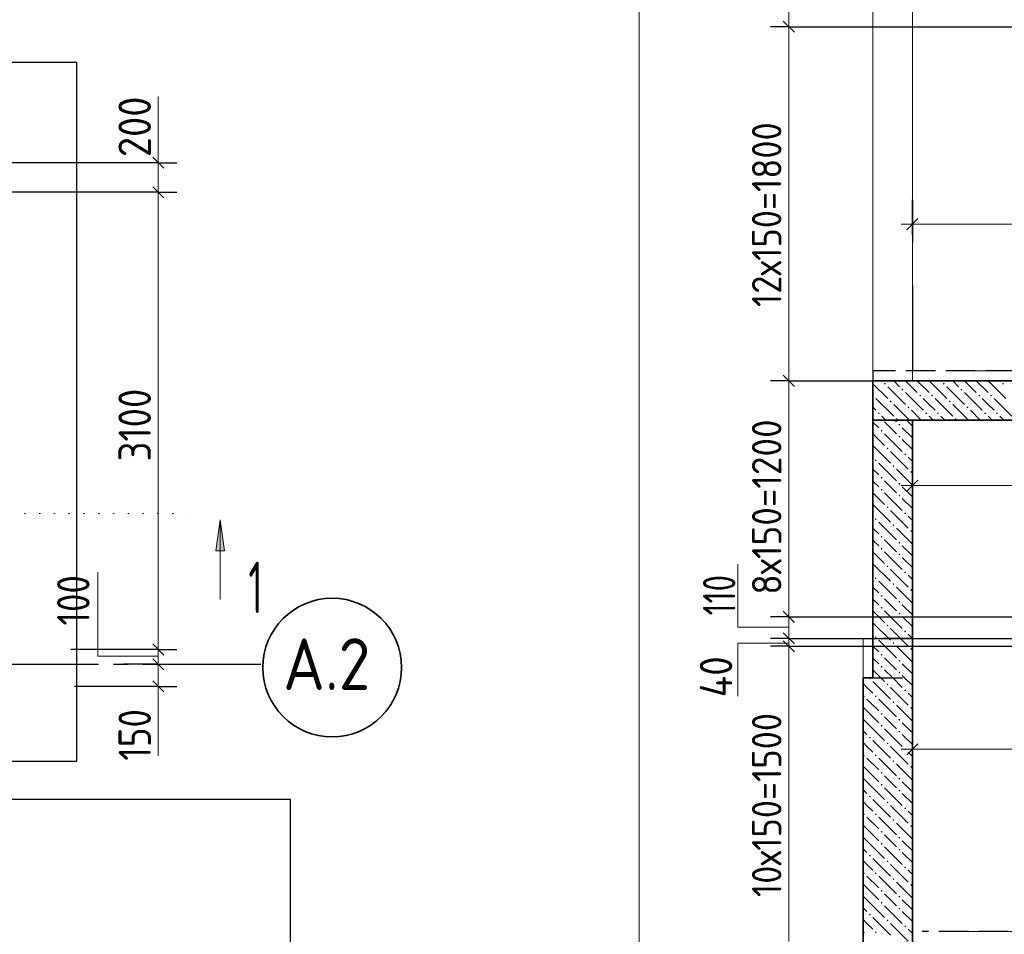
# Model space of a CAD drawing. Header units: millimetres. Extents: x -5 to 21000, y -5 to 14850.
# Tile 7 of 21: x 11479 to 14816, y 5548 to 8649. Entities that reach past the tile are written whole.
import ezdxf

# ---------------------------------------------------------------- set-up
doc = ezdxf.new("R2010")
doc.units = ezdxf.units.MM
for name, pattern in [('______2', [135, 100, -35]), ('______5', [550, 400, -50, 50, -50]), ('______9', [50, 0, -50])]:
    doc.linetypes.add(name, pattern=pattern)
for name, color, linetype, lineweight in [('Standard', 7, 'Continuous', 25), ('ЖБ Лента фундамента под плитной частью', 7, 'Continuous', 25), ('Общий01', 7, 'Continuous', 13), ('Примечания', 7, 'Continuous', 13), ('Размерная линия_ общее', 7, 'Continuous', 13)]:
    doc.layers.add(name, color=color, linetype=linetype, lineweight=lineweight)
for name, color, linetype, lineweight, true_color in [('ЖБ Лестница', 7, 'Continuous', 25, 0xe0e0ff), ('ЖБ Перекрытие верхний уровень', 7, 'Continuous', 25, 0xe0e0ff), ('ЖБ Перекрытие нижний уровень с отделкой', 7, 'Continuous', 25, 0xe0e0ff), ('ЖБ Стена верхний уровень', 7, 'Continuous', 25, 0x006e00)]:
    doc.layers.add(name, color=color, linetype=linetype, lineweight=lineweight, true_color=true_color)
doc.layers.add('Оси', color=7, linetype='______5', true_color=0x656565)
doc.styles.add('ISOCPEUR', font='txt')

msp = doc.modelspace()

# ---------------------------------------------------------------- hatches: boundary and pattern name
at = {"layer": 'ЖБ Лестница', "linetype": 'Continuous', "lineweight": 18, "transparency": 33554687}
for points in [[(14407.5, 7414.4), (14410.8, 7417.7), (14414, 7414.4), (14410.8, 7411.2)], [(14607.5, 7414.4), (14610.8, 7417.7), (14614, 7414.4), (14610.8, 7411.2)], [(14807.5, 7414.4), (14810.8, 7417.7), (14814, 7414.4), (14810.8, 7411.2)], [(14370.6, 7377.6), (14370.8, 7377.7), (14374, 7374.4), (14370.8, 7371.2), (14370.6, 7371.3)], [(14467.5, 7394.4), (14470.8, 7397.7), (14474, 7394.4), (14470.8, 7391.2)], [(14527.5, 7374.4), (14530.8, 7377.7), (14534, 7374.4), (14530.8, 7371.2)], [(14567.5, 7374.4), (14570.8, 7377.7), (14574, 7374.4), (14570.8, 7371.2)], [(14667.5, 7394.4), (14670.8, 7397.7), (14674, 7394.4), (14670.8, 7391.2)], [(14727.5, 7374.4), (14730.8, 7377.7), (14734, 7374.4), (14730.8, 7371.2)], [(14767.5, 7374.4), (14770.8, 7377.7), (14774, 7374.4), (14770.8, 7371.2)], [(14427.5, 7354.4), (14430.8, 7357.7), (14434, 7354.4), (14430.8, 7351.2)], [(14627.5, 7354.4), (14630.8, 7357.7), (14634, 7354.4), (14630.8, 7351.2)], [(14387.5, 7314.4), (14390.8, 7317.7), (14394, 7314.4), (14390.8, 7311.2)], [(14487.5, 7334.4), (14490.8, 7337.7), (14494, 7334.4), (14490.8, 7331.2)], [(14547.5, 7314.4), (14550.8, 7317.7), (14554, 7314.4), (14550.8, 7311.2)], [(14587.5, 7314.4), (14590.8, 7317.7), (14594, 7314.4), (14590.8, 7311.2)], [(14687.5, 7334.4), (14690.8, 7337.7), (14694, 7334.4), (14690.8, 7331.2)], [(14747.5, 7314.4), (14750.8, 7317.7), (14754, 7314.4), (14750.8, 7311.2)], [(14787.5, 7314.4), (14790.8, 7317.7), (14794, 7314.4), (14790.8, 7311.2)], [(14447.5, 7294.4), (14450.8, 7297.7), (14454, 7294.4), (14450.8, 7291.2)], [(14647.5, 7294.4), (14650.8, 7297.7), (14654, 7294.4), (14650.8, 7291.2)]]:
    msp.add_hatch(color=7, dxfattribs=at).paths.add_polyline_path(points, flags=16)
at = {"layer": 'ЖБ Стена верхний уровень', "linetype": 'Continuous', "lineweight": 18, "transparency": 33554687}
for points in [[(14456.8, 7275.2), (14460, 7278.4), (14463.3, 7275.2), (14460, 7271.9)], [(14456.8, 7275.2), (14460, 7278.4), (14463.3, 7275.2), (14460, 7271.9)], [(14396.7, 7255.2), (14400, 7258.4), (14403.3, 7255.2), (14400, 7251.9)], [(14396.7, 7255.2), (14400, 7258.4), (14403.3, 7255.2), (14400, 7251.9)], [(14456.8, 7235.2), (14460, 7238.4), (14463.3, 7235.2), (14460, 7231.9)], [(14456.8, 7235.2), (14460, 7238.4), (14463.3, 7235.2), (14460, 7231.9)], [(14416.8, 7195.2), (14420, 7198.4), (14423.3, 7195.2), (14420, 7191.9)], [(14416.8, 7195.2), (14420, 7198.4), (14423.3, 7195.2), (14420, 7191.9)], [(14476.8, 7175.2), (14480, 7178.4), (14483.2, 7175.2), (14480, 7171.9)], [(14476.8, 7175.2), (14480, 7178.4), (14483.2, 7175.2), (14480, 7171.9)], [(14376.8, 7155.2), (14380, 7158.4), (14383.3, 7155.2), (14380, 7151.9)], [(14376.8, 7155.2), (14380, 7158.4), (14383.3, 7155.2), (14380, 7151.9)], [(14436.8, 7135.2), (14440, 7138.4), (14443.3, 7135.2), (14440, 7131.9)], [(14436.8, 7135.2), (14440, 7138.4), (14443.3, 7135.2), (14440, 7131.9)], [(14496.7, 7115.2), (14500, 7118.4), (14503.3, 7115.2), (14500, 7111.9)], [(14496.7, 7115.2), (14500, 7118.4), (14503.3, 7115.2), (14500, 7111.9)], [(14396.7, 7095.2), (14400, 7098.4), (14403.3, 7095.2), (14400, 7091.9)], [(14396.7, 7095.2), (14400, 7098.4), (14403.3, 7095.2), (14400, 7091.9)], [(14456.8, 7075.2), (14460, 7078.4), (14463.3, 7075.2), (14460, 7071.9)], [(14456.8, 7075.2), (14460, 7078.4), (14463.3, 7075.2), (14460, 7071.9)], [(14396.7, 7055.2), (14400, 7058.4), (14403.3, 7055.2), (14400, 7051.9)], [(14396.7, 7055.2), (14400, 7058.4), (14403.3, 7055.2), (14400, 7051.9)], [(14456.8, 7035.2), (14460, 7038.4), (14463.3, 7035.2), (14460, 7031.9)], [(14456.8, 7035.2), (14460, 7038.4), (14463.3, 7035.2), (14460, 7031.9)], [(14416.8, 6995.2), (14420, 6998.4), (14423.3, 6995.2), (14420, 6991.9)], [(14416.8, 6995.2), (14420, 6998.4), (14423.3, 6995.2), (14420, 6991.9)], [(14476.8, 6975.2), (14480, 6978.4), (14483.2, 6975.2), (14480, 6971.9)], [(14476.8, 6975.2), (14480, 6978.4), (14483.2, 6975.2), (14480, 6971.9)], [(14376.8, 6955.2), (14380, 6958.4), (14383.3, 6955.2), (14380, 6951.9)], [(14376.8, 6955.2), (14380, 6958.4), (14383.3, 6955.2), (14380, 6951.9)], [(14436.8, 6935.2), (14440, 6938.4), (14443.3, 6935.2), (14440, 6931.9)], [(14436.8, 6935.2), (14440, 6938.4), (14443.3, 6935.2), (14440, 6931.9)], [(14496.7, 6915.2), (14500, 6918.4), (14503.3, 6915.2), (14500, 6911.9)], [(14496.7, 6915.2), (14500, 6918.4), (14503.3, 6915.2), (14500, 6911.9)], [(14396.7, 6895.2), (14400, 6898.4), (14403.3, 6895.2), (14400, 6891.9)], [(14396.7, 6895.2), (14400, 6898.4), (14403.3, 6895.2), (14400, 6891.9)], [(14456.8, 6875.2), (14460, 6878.4), (14463.3, 6875.2), (14460, 6871.9)], [(14456.8, 6875.2), (14460, 6878.4), (14463.3, 6875.2), (14460, 6871.9)], [(14396.7, 6855.2), (14400, 6858.4), (14403.3, 6855.2), (14400, 6851.9)], [(14396.7, 6855.2), (14400, 6858.4), (14403.3, 6855.2), (14400, 6851.9)], [(14456.8, 6835.2), (14460, 6838.4), (14463.3, 6835.2), (14460, 6831.9)], [(14456.8, 6835.2), (14460, 6838.4), (14463.3, 6835.2), (14460, 6831.9)], [(14416.8, 6795.2), (14420, 6798.4), (14423.3, 6795.2), (14420, 6791.9)], [(14416.8, 6795.2), (14420, 6798.4), (14423.3, 6795.2), (14420, 6791.9)], [(14476.8, 6775.2), (14480, 6778.4), (14483.2, 6775.2), (14480, 6771.9)], [(14476.8, 6775.2), (14480, 6778.4), (14483.2, 6775.2), (14480, 6771.9)], [(14376.8, 6755.2), (14380, 6758.4), (14383.3, 6755.2), (14380, 6751.9)], [(14376.8, 6755.2), (14380, 6758.4), (14383.3, 6755.2), (14380, 6751.9)], [(14436.8, 6735.2), (14440, 6738.4), (14443.3, 6735.2), (14440, 6731.9)], [(14436.8, 6735.2), (14440, 6738.4), (14443.3, 6735.2), (14440, 6731.9)], [(14496.7, 6715.2), (14500, 6718.4), (14503.3, 6715.2), (14500, 6711.9)], [(14496.7, 6715.2), (14500, 6718.4), (14503.3, 6715.2), (14500, 6711.9)], [(14396.7, 6695.2), (14400, 6698.4), (14403.3, 6695.2), (14400, 6691.9)], [(14396.7, 6695.2), (14400, 6698.4), (14403.3, 6695.2), (14400, 6691.9)], [(14456.8, 6675.2), (14460, 6678.4), (14463.3, 6675.2), (14460, 6671.9)], [(14456.8, 6675.2), (14460, 6678.4), (14463.3, 6675.2), (14460, 6671.9)], [(14396.7, 6655.2), (14400, 6658.4), (14403.3, 6655.2), (14400, 6651.9)], [(14396.7, 6655.2), (14400, 6658.4), (14403.3, 6655.2), (14400, 6651.9)], [(14456.8, 6635.2), (14460, 6638.4), (14463.3, 6635.2), (14460, 6631.9)], [(14456.8, 6635.2), (14460, 6638.4), (14463.3, 6635.2), (14460, 6631.9)], [(14416.8, 6595.2), (14420, 6598.4), (14423.3, 6595.2), (14420, 6591.9)], [(14416.8, 6595.2), (14420, 6598.4), (14423.3, 6595.2), (14420, 6591.9)], [(14476.8, 6575.2), (14480, 6578.4), (14483.2, 6575.2), (14480, 6571.9)], [(14476.8, 6575.2), (14480, 6578.4), (14483.2, 6575.2), (14480, 6571.9)], [(14376.8, 6555.2), (14380, 6558.4), (14383.3, 6555.2), (14380, 6551.9)], [(14376.8, 6555.2), (14380, 6558.4), (14383.3, 6555.2), (14380, 6551.9)], [(14436.8, 6535.2), (14440, 6538.4), (14443.3, 6535.2), (14440, 6531.9)], [(14436.8, 6535.2), (14440, 6538.4), (14443.3, 6535.2), (14440, 6531.9)], [(14496.7, 6515.2), (14500, 6518.4), (14503.3, 6515.2), (14500, 6511.9)], [(14496.7, 6515.2), (14500, 6518.4), (14503.3, 6515.2), (14500, 6511.9)], [(14396.7, 6495.2), (14400, 6498.4), (14403.3, 6495.2), (14400, 6491.9)], [(14396.7, 6495.2), (14400, 6498.4), (14403.3, 6495.2), (14400, 6491.9)], [(14456.8, 6475.2), (14460, 6478.4), (14463.3, 6475.2), (14460, 6471.9)], [(14456.8, 6475.2), (14460, 6478.4), (14463.3, 6475.2), (14460, 6471.9)], [(14396.7, 6455.2), (14400, 6458.4), (14403.3, 6455.2), (14400, 6451.9)], [(14396.7, 6455.2), (14400, 6458.4), (14403.3, 6455.2), (14400, 6451.9)], [(14356.8, 6415.2), (14359.3, 6417.8), (14360.7, 6417.8), (14363.3, 6415.2), (14360, 6411.9)], [(14356.8, 6415.2), (14359.3, 6417.8), (14360.7, 6417.8), (14363.3, 6415.2), (14360, 6411.9)], [(14456.8, 6435.2), (14460, 6438.4), (14463.3, 6435.2), (14460, 6431.9)], [(14456.8, 6435.2), (14460, 6438.4), (14463.3, 6435.2), (14460, 6431.9)], [(14416.8, 6395.2), (14420, 6398.4), (14423.3, 6395.2), (14420, 6391.9)], [(14416.8, 6395.2), (14420, 6398.4), (14423.3, 6395.2), (14420, 6391.9)], [(14476.8, 6375.2), (14480, 6378.4), (14483.3, 6375.2), (14480, 6371.9)], [(14476.8, 6375.2), (14480, 6378.4), (14483.3, 6375.2), (14480, 6371.9)], [(14337.3, 6355.7), (14340, 6358.4), (14343.2, 6355.2), (14340, 6351.9), (14337.3, 6354.6)], [(14337.3, 6355.7), (14340, 6358.4), (14343.2, 6355.2), (14340, 6351.9), (14337.3, 6354.6)], [(14376.8, 6355.2), (14380, 6358.4), (14383.3, 6355.2), (14380, 6351.9)], [(14376.8, 6355.2), (14380, 6358.4), (14383.3, 6355.2), (14380, 6351.9)], [(14436.8, 6335.2), (14440, 6338.4), (14443.3, 6335.2), (14440, 6331.9)], [(14436.8, 6335.2), (14440, 6338.4), (14443.3, 6335.2), (14440, 6331.9)], [(14496.7, 6315.2), (14500, 6318.4), (14503.3, 6315.2), (14500, 6311.9)], [(14496.7, 6315.2), (14500, 6318.4), (14503.3, 6315.2), (14500, 6311.9)], [(14396.7, 6295.2), (14400, 6298.4), (14403.3, 6295.2), (14400, 6291.9)], [(14396.7, 6295.2), (14400, 6298.4), (14403.3, 6295.2), (14400, 6291.9)], [(14456.8, 6275.2), (14460, 6278.4), (14463.3, 6275.2), (14460, 6271.9)], [(14456.8, 6275.2), (14460, 6278.4), (14463.3, 6275.2), (14460, 6271.9)], [(14396.7, 6255.2), (14400, 6258.4), (14403.3, 6255.2), (14400, 6251.9)], [(14396.7, 6255.2), (14400, 6258.4), (14403.3, 6255.2), (14400, 6251.9)], [(14356.8, 6215.2), (14360, 6218.4), (14363.3, 6215.2), (14360, 6211.9)], [(14356.8, 6215.2), (14360, 6218.4), (14363.3, 6215.2), (14360, 6211.9)], [(14456.8, 6235.2), (14460, 6238.4), (14463.3, 6235.2), (14460, 6231.9)], [(14456.8, 6235.2), (14460, 6238.4), (14463.3, 6235.2), (14460, 6231.9)], [(14416.8, 6195.2), (14420, 6198.4), (14423.3, 6195.2), (14420, 6191.9)], [(14416.8, 6195.2), (14420, 6198.4), (14423.3, 6195.2), (14420, 6191.9)], [(14476.8, 6175.2), (14480, 6178.4), (14483.3, 6175.2), (14480, 6171.9)], [(14476.8, 6175.2), (14480, 6178.4), (14483.3, 6175.2), (14480, 6171.9)], [(14337.3, 6155.7), (14340, 6158.4), (14343.2, 6155.2), (14340, 6151.9), (14337.3, 6154.6)], [(14337.3, 6155.7), (14340, 6158.4), (14343.2, 6155.2), (14340, 6151.9), (14337.3, 6154.6)], [(14376.8, 6155.2), (14380, 6158.4), (14383.3, 6155.2), (14380, 6151.9)], [(14376.8, 6155.2), (14380, 6158.4), (14383.3, 6155.2), (14380, 6151.9)], [(14436.8, 6135.2), (14440, 6138.4), (14443.3, 6135.2), (14440, 6131.9)], [(14436.8, 6135.2), (14440, 6138.4), (14443.3, 6135.2), (14440, 6131.9)], [(14496.7, 6115.2), (14500, 6118.4), (14503.3, 6115.2), (14500, 6111.9)], [(14496.7, 6115.2), (14500, 6118.4), (14503.3, 6115.2), (14500, 6111.9)], [(14396.7, 6095.2), (14400, 6098.4), (14403.3, 6095.2), (14400, 6091.9)], [(14396.7, 6095.2), (14400, 6098.4), (14403.3, 6095.2), (14400, 6091.9)], [(14456.8, 6075.2), (14460, 6078.4), (14463.3, 6075.2), (14460, 6071.9)], [(14456.8, 6075.2), (14460, 6078.4), (14463.3, 6075.2), (14460, 6071.9)], [(14396.7, 6055.2), (14400, 6058.4), (14403.3, 6055.2), (14400, 6051.9)], [(14396.7, 6055.2), (14400, 6058.4), (14403.3, 6055.2), (14400, 6051.9)], [(14356.8, 6015.2), (14360, 6018.4), (14363.3, 6015.2), (14360, 6011.9)], [(14356.8, 6015.2), (14360, 6018.4), (14363.3, 6015.2), (14360, 6011.9)], [(14456.8, 6035.2), (14460, 6038.4), (14463.3, 6035.2), (14460, 6031.9)], [(14456.8, 6035.2), (14460, 6038.4), (14463.3, 6035.2), (14460, 6031.9)], [(14416.8, 5995.2), (14420, 5998.4), (14423.3, 5995.2), (14420, 5991.9)], [(14416.8, 5995.2), (14420, 5998.4), (14423.3, 5995.2), (14420, 5991.9)], [(14476.8, 5975.2), (14480, 5978.4), (14483.3, 5975.2), (14480, 5971.9)], [(14476.8, 5975.2), (14480, 5978.4), (14483.3, 5975.2), (14480, 5971.9)], [(14337.3, 5955.7), (14340, 5958.4), (14343.2, 5955.2), (14340, 5951.9), (14337.3, 5954.6)], [(14337.3, 5955.7), (14340, 5958.4), (14343.2, 5955.2), (14340, 5951.9), (14337.3, 5954.6)], [(14376.8, 5955.2), (14380, 5958.4), (14383.3, 5955.2), (14380, 5951.9)], [(14376.8, 5955.2), (14380, 5958.4), (14383.3, 5955.2), (14380, 5951.9)], [(14436.8, 5935.2), (14440, 5938.4), (14443.3, 5935.2), (14440, 5931.9)], [(14436.8, 5935.2), (14440, 5938.4), (14443.3, 5935.2), (14440, 5931.9)], [(14496.7, 5915.2), (14500, 5918.4), (14503.3, 5915.2), (14500, 5911.9)], [(14496.7, 5915.2), (14500, 5918.4), (14503.3, 5915.2), (14500, 5911.9)], [(14396.7, 5895.2), (14400, 5898.4), (14403.3, 5895.2), (14400, 5891.9)], [(14396.7, 5895.2), (14400, 5898.4), (14403.3, 5895.2), (14400, 5891.9)], [(14456.8, 5875.2), (14460, 5878.4), (14463.3, 5875.2), (14460, 5871.9)], [(14456.8, 5875.2), (14460, 5878.4), (14463.3, 5875.2), (14460, 5871.9)], [(14396.7, 5855.2), (14400, 5858.4), (14403.3, 5855.2), (14400, 5851.9)], [(14396.7, 5855.2), (14400, 5858.4), (14403.3, 5855.2), (14400, 5851.9)], [(14356.8, 5815.2), (14360, 5818.4), (14363.3, 5815.2), (14360, 5811.9)], [(14356.8, 5815.2), (14360, 5818.4), (14363.3, 5815.2), (14360, 5811.9)], [(14456.8, 5835.2), (14460, 5838.4), (14463.3, 5835.2), (14460, 5831.9)], [(14456.8, 5835.2), (14460, 5838.4), (14463.3, 5835.2), (14460, 5831.9)], [(14416.8, 5795.2), (14420, 5798.4), (14423.3, 5795.2), (14420, 5791.9)], [(14416.8, 5795.2), (14420, 5798.4), (14423.3, 5795.2), (14420, 5791.9)], [(14476.8, 5775.2), (14480, 5778.4), (14483.3, 5775.2), (14480, 5771.9)], [(14476.8, 5775.2), (14480, 5778.4), (14483.3, 5775.2), (14480, 5771.9)], [(14337.3, 5755.7), (14340, 5758.4), (14343.2, 5755.2), (14340, 5751.9), (14337.3, 5754.6)], [(14337.3, 5755.7), (14340, 5758.4), (14343.2, 5755.2), (14340, 5751.9), (14337.3, 5754.6)], [(14376.8, 5755.2), (14380, 5758.4), (14383.3, 5755.2), (14380, 5751.9)], [(14376.8, 5755.2), (14380, 5758.4), (14383.3, 5755.2), (14380, 5751.9)], [(14436.8, 5735.2), (14440, 5738.4), (14443.3, 5735.2), (14440, 5731.9)], [(14436.8, 5735.2), (14440, 5738.4), (14443.3, 5735.2), (14440, 5731.9)], [(14496.7, 5715.2), (14500, 5718.4), (14503.3, 5715.2), (14500, 5711.9)], [(14496.7, 5715.2), (14500, 5718.4), (14503.3, 5715.2), (14500, 5711.9)], [(14396.7, 5695.2), (14400, 5698.4), (14403.3, 5695.2), (14400, 5691.9)], [(14396.7, 5695.2), (14400, 5698.4), (14403.3, 5695.2), (14400, 5691.9)], [(14456.8, 5675.2), (14460, 5678.4), (14463.3, 5675.2), (14460, 5671.9)], [(14456.8, 5675.2), (14460, 5678.4), (14463.3, 5675.2), (14460, 5671.9)], [(14396.7, 5655.2), (14400, 5658.4), (14403.3, 5655.2), (14400, 5651.9)], [(14396.7, 5655.2), (14400, 5658.4), (14403.3, 5655.2), (14400, 5651.9)], [(14356.8, 5615.2), (14360, 5618.4), (14363.3, 5615.2), (14360, 5611.9)], [(14356.8, 5615.2), (14360, 5618.4), (14363.3, 5615.2), (14360, 5611.9)], [(14456.8, 5635.2), (14460, 5638.4), (14463.3, 5635.2), (14460, 5631.9)], [(14456.8, 5635.2), (14460, 5638.4), (14463.3, 5635.2), (14460, 5631.9)], [(14416.8, 5595.2), (14420, 5598.4), (14423.3, 5595.2), (14420, 5591.9)], [(14416.8, 5595.2), (14420, 5598.4), (14423.3, 5595.2), (14420, 5591.9)], [(14476.8, 5575.2), (14480, 5578.4), (14483.3, 5575.2), (14480, 5571.9)], [(14476.8, 5575.2), (14480, 5578.4), (14483.3, 5575.2), (14480, 5571.9)], [(14337.3, 5555.7), (14340, 5558.4), (14343.2, 5555.2), (14340, 5551.9), (14337.3, 5554.6)], [(14337.3, 5555.7), (14340, 5558.4), (14343.2, 5555.2), (14340, 5551.9), (14337.3, 5554.6)], [(14376.8, 5555.2), (14380, 5558.4), (14383.3, 5555.2), (14380, 5551.9)], [(14376.8, 5555.2), (14380, 5558.4), (14383.3, 5555.2), (14380, 5551.9)]]:
    msp.add_hatch(color=7, dxfattribs=at).paths.add_polyline_path(points, flags=16)
at = {"layer": 'Общий01', "linetype": 'Continuous', "lineweight": 13, "transparency": 33554687}
msp.add_hatch(color=7, dxfattribs=at).paths.add_polyline_path([(12143.5, 6847.9), (12158.5, 6952.9), (12173.5, 6847.9)], flags=16)

# ---------------------------------------------------------------- linework, layer by layer
at = {"layer": 'Standard', "color": 7, "linetype": 'Continuous', "lineweight": 13, "transparency": 33554687}
for p, q in [((14991.7, 7457.8), (14658.3, 7457.8)), ((14996.7, 5557.8), (14663.4, 5557.8))]:
    msp.add_line(p, q, dxfattribs=at)
at = {"layer": 'Standard', "color": 7, "linetype": 'Continuous', "lineweight": 25, "transparency": 33554687}
msp.add_line((12396.2, -5), (12396.2, 6005), dxfattribs=at)
at = {"layer": 'Standard', "color": 7, "linetype": 'Continuous', "lineweight": 18, "transparency": 33554687}
msp.add_lwpolyline([(13578.5, 9842.9), (7275, 9842.9), (7275, 4355.2), (13578.5, 4355.2), (13578.5, 9842.9)], dxfattribs=at)
at = {"layer": 'Standard', "color": 254, "linetype": 'Continuous', "lineweight": -3, "true_color": 0xc4c4ff, "transparency": 33554687}
msp.add_lwpolyline([(7446.5, 6135.5), (11672.7, 6135.5), (11672.7, 8503.5), (7446.5, 8503.5), (7446.5, 6135.5)], dxfattribs=at)
at = {"layer": 'Standard', "color": 7, "linetype": 'Continuous', "lineweight": 25, "transparency": 33554687}
msp.add_lwpolyline([(12396.2, 6005), (521, 6005), (521, -5)], dxfattribs=at)
at = {"layer": 'ЖБ Лента фундамента под плитной частью', "color": 253, "linetype": '______2', "lineweight": -3, "true_color": 0xababab, "transparency": 33554687}
for p, q in [((15527.4, 7457.8), (14370.6, 7457.8)), ((14370.6, 7457.8), (14370.6, 7424.4)), ((15503.9, 5557.8), (14537.3, 5557.8))]:
    msp.add_line(p, q, dxfattribs=at)
at = {"layer": 'ЖБ Лестница', "color": 7, "linetype": 'Continuous', "lineweight": 35, "transparency": 33554687}
for p, q in [((15560.8, 7424.4), (14370.6, 7424.4)), ((14370.6, 7291.1), (15560.8, 7291.1))]:
    msp.add_line(p, q, dxfattribs=at)
at = {"layer": 'ЖБ Лестница', "color": 9, "linetype": 'Continuous', "lineweight": 18, "true_color": 0xc7c7c7, "transparency": 33554687}
for p, q in [((14370.6, 7414.6), (14420.8, 7364.4)), ((14460.8, 7404.4), (14440.8, 7424.4)), ((14480.8, 7424.4), (14520.8, 7384.4)), ((14520.8, 7424.4), (14560.8, 7384.4)), ((14560.8, 7424.4), (14620.8, 7364.4)), ((14660.8, 7404.4), (14640.8, 7424.4)), ((14680.8, 7424.4), (14720.8, 7384.4)), ((14720.8, 7424.4), (14760.8, 7384.4)), ((14760.8, 7424.4), (14820.8, 7364.4)), ((14420.8, 7404.4), (14480.8, 7344.4)), ((14480.8, 7384.4), (14540.8, 7324.4)), ((14620.8, 7404.4), (14680.8, 7344.4)), ((14680.8, 7384.4), (14740.8, 7324.4)), ((14380.8, 7364.4), (14440.8, 7304.4)), ((14440.8, 7344.4), (14494.1, 7291.1)), ((14560.8, 7344.4), (14540.8, 7364.4)), ((14580.8, 7324.4), (14560.8, 7344.4)), ((14580.8, 7364.4), (14640.8, 7304.4)), ((14640.8, 7344.4), (14694.1, 7291.1)), ((14760.8, 7344.4), (14740.8, 7364.4)), ((14780.8, 7324.4), (14760.8, 7344.4)), ((14780.8, 7364.4), (14840.8, 7304.4)), ((14380.8, 7324.4), (14370.6, 7334.6)), ((14534.1, 7291.1), (14500.8, 7324.4)), ((14734.1, 7291.1), (14700.8, 7324.4)), ((14370.6, 7294.6), (14374.1, 7291.1)), ((14400.8, 7304.4), (14414.1, 7291.1)), ((14560.8, 7304.4), (14574.1, 7291.1)), ((14600.8, 7304.4), (14614.1, 7291.1)), ((14760.8, 7304.4), (14774.1, 7291.1)), ((14800.8, 7304.4), (14814.1, 7291.1))]:
    msp.add_line(p, q, dxfattribs=at)
at = {"layer": 'ЖБ Перекрытие верхний уровень', "color": 7, "linetype": 'Continuous', "lineweight": 18, "transparency": 33554687}
for p, q in [((14337.3, 6551.1), (14337.3, 6417.8)), ((14370.6, 6551.1), (14337.3, 6551.1))]:
    msp.add_line(p, q, dxfattribs=at)
at = {"layer": 'ЖБ Перекрытие верхний уровень', "color": 253, "linetype": '______2', "lineweight": -3, "true_color": 0xababab, "transparency": 33554687}
for p, q in [((14504, 6551.1), (14370.6, 6551.1)), ((14370.6, 6417.8), (14504, 6417.8))]:
    msp.add_line(p, q, dxfattribs=at)
at = {"layer": 'ЖБ Перекрытие нижний уровень с отделкой', "color": 7, "linetype": 'Continuous', "lineweight": 35, "transparency": 33554687}
for p, q in [((14504, 8038), (14504, 7918)), ((14504, 6038), (14504, 5918))]:
    msp.add_line(p, q, dxfattribs=at)
at = {"layer": 'ЖБ Стена верхний уровень', "color": 7, "linetype": 'Continuous', "lineweight": 18, "transparency": 33554687}
for p, q in [((14370.6, 7424.4), (14370.6, 11191.1)), ((14504, 7424.4), (14504, 9257.8))]:
    msp.add_line(p, q, dxfattribs=at)
at = {"layer": 'ЖБ Стена верхний уровень', "color": 7, "linetype": 'Continuous', "lineweight": 35, "transparency": 33554687}
for p, q in [((14370.6, 7424.4), (14370.6, 6417.8)), ((14370.6, 7424.4), (14504, 7424.4)), ((14504, 6417.8), (14504, 7291.1)), ((14504, 6417.8), (14504, 7291.1)), ((14337.3, 6417.8), (14337.3, 4591.1)), ((14370.6, 6417.8), (14337.3, 6417.8)), ((14337.3, 6417.8), (14337.3, 4591.1)), ((14370.6, 6417.8), (14337.3, 6417.8)), ((14504, 6037.8), (14504, 6417.8)), ((14504, 5524.4), (14504, 6417.8)), ((14504, 5424.4), (14504, 5917.8))]:
    msp.add_line(p, q, dxfattribs=at)
at = {"layer": 'ЖБ Стена верхний уровень', "color": 251, "linetype": 'Continuous', "lineweight": 18, "true_color": 0x575757, "transparency": 33554687}
for p, q in [((14390.7, 7424.5), (14390.7, 7424.4)), ((14430.7, 7424.5), (14430.7, 7424.4)), ((14470.6, 7424.6), (14470.7, 7424.4)), ((14370.6, 7284.5), (14390, 7265.2)), ((14370.6, 7284.5), (14390, 7265.2)), ((14430, 7265.2), (14410, 7285.2)), ((14430, 7265.2), (14410, 7285.2)), ((14444.1, 7291.1), (14450, 7285.2)), ((14444.1, 7291.1), (14450, 7285.2)), ((14504, 7271.2), (14484.1, 7291.1)), ((14504, 7271.2), (14484.1, 7291.1)), ((14370.6, 7244.5), (14410, 7205.2)), ((14370.6, 7244.5), (14410, 7205.2)), ((14410, 7245.2), (14470, 7185.2)), ((14410, 7245.2), (14470, 7185.2)), ((14450, 7245.2), (14430, 7265.2)), ((14450, 7245.2), (14430, 7265.2)), ((14470, 7265.2), (14504, 7231.2)), ((14470, 7265.2), (14504, 7231.2)), ((14470, 7225.2), (14504, 7191.2)), ((14470, 7225.2), (14504, 7191.2)), ((14370.6, 7204.6), (14430, 7145.2)), ((14370.6, 7204.6), (14430, 7145.2)), ((14430, 7185.2), (14490, 7125.2)), ((14430, 7185.2), (14490, 7125.2)), ((14390, 7145.2), (14450, 7085.2)), ((14390, 7145.2), (14450, 7085.2)), ((14504, 7151.2), (14490, 7165.2)), ((14504, 7151.2), (14490, 7165.2)), ((14370.6, 7124.5), (14390, 7105.2)), ((14370.6, 7124.5), (14390, 7105.2)), ((14504, 7071.2), (14450, 7125.2)), ((14504, 7071.2), (14450, 7125.2)), ((14370.6, 7084.5), (14390, 7065.2)), ((14370.6, 7084.5), (14390, 7065.2)), ((14430, 7065.2), (14410, 7085.2)), ((14430, 7065.2), (14410, 7085.2)), ((14370.6, 7044.5), (14410, 7005.2)), ((14370.6, 7044.5), (14410, 7005.2)), ((14410, 7045.2), (14470, 6985.2)), ((14410, 7045.2), (14470, 6985.2)), ((14450, 7045.2), (14430, 7065.2)), ((14450, 7045.2), (14430, 7065.2)), ((14470, 7065.2), (14504, 7031.2)), ((14470, 7065.2), (14504, 7031.2)), ((14470, 7025.2), (14504, 6991.2)), ((14470, 7025.2), (14504, 6991.2)), ((14370.6, 7004.6), (14430, 6945.2)), ((14370.6, 7004.6), (14430, 6945.2)), ((14430, 6985.2), (14490, 6925.2)), ((14430, 6985.2), (14490, 6925.2)), ((14390, 6945.2), (14450, 6885.2)), ((14390, 6945.2), (14450, 6885.2)), ((14504, 6951.2), (14490, 6965.2)), ((14504, 6951.2), (14490, 6965.2)), ((14370.6, 6924.5), (14390, 6905.2)), ((14370.6, 6924.5), (14390, 6905.2)), ((14504, 6871.2), (14450, 6925.2)), ((14504, 6871.2), (14450, 6925.2)), ((14370.6, 6884.5), (14390, 6865.2)), ((14370.6, 6884.5), (14390, 6865.2)), ((14430, 6865.2), (14410, 6885.2)), ((14430, 6865.2), (14410, 6885.2)), ((14370.6, 6844.5), (14410, 6805.2)), ((14370.6, 6844.5), (14410, 6805.2)), ((14410, 6845.2), (14470, 6785.2)), ((14410, 6845.2), (14470, 6785.2)), ((14450, 6845.2), (14430, 6865.2)), ((14450, 6845.2), (14430, 6865.2)), ((14470, 6865.2), (14504, 6831.2)), ((14470, 6865.2), (14504, 6831.2)), ((14470, 6825.2), (14504, 6791.2)), ((14470, 6825.2), (14504, 6791.2)), ((14370.6, 6804.6), (14430, 6745.2)), ((14370.6, 6804.6), (14430, 6745.2)), ((14430, 6785.2), (14490, 6725.2)), ((14430, 6785.2), (14490, 6725.2)), ((14390, 6745.2), (14450, 6685.2)), ((14390, 6745.2), (14450, 6685.2)), ((14504, 6751.2), (14490, 6765.2)), ((14504, 6751.2), (14490, 6765.2)), ((14370.6, 6724.5), (14390, 6705.2)), ((14370.6, 6724.5), (14390, 6705.2)), ((14504, 6671.2), (14450, 6725.2)), ((14504, 6671.2), (14450, 6725.2)), ((14370.6, 6684.5), (14390, 6665.2)), ((14370.6, 6684.5), (14390, 6665.2)), ((14430, 6665.2), (14410, 6685.2)), ((14430, 6665.2), (14410, 6685.2)), ((14370.6, 6644.5), (14410, 6605.2)), ((14370.6, 6644.5), (14410, 6605.2)), ((14410, 6645.2), (14470, 6585.2)), ((14410, 6645.2), (14470, 6585.2)), ((14450, 6645.2), (14430, 6665.2)), ((14450, 6645.2), (14430, 6665.2)), ((14470, 6665.2), (14504, 6631.2)), ((14470, 6665.2), (14504, 6631.2)), ((14470, 6625.2), (14504, 6591.2)), ((14470, 6625.2), (14504, 6591.2)), ((14370.6, 6604.6), (14430, 6545.2)), ((14370.6, 6604.6), (14430, 6545.2)), ((14430, 6585.2), (14490, 6525.2)), ((14430, 6585.2), (14490, 6525.2)), ((14390, 6545.2), (14450, 6485.2)), ((14390, 6545.2), (14450, 6485.2)), ((14504, 6551.2), (14490, 6565.2)), ((14504, 6551.2), (14490, 6565.2)), ((14370.6, 6524.5), (14390, 6505.2)), ((14370.6, 6524.5), (14390, 6505.2)), ((14504, 6471.2), (14450, 6525.2)), ((14504, 6471.2), (14450, 6525.2)), ((14370.6, 6484.5), (14390, 6465.2)), ((14370.6, 6484.5), (14390, 6465.2)), ((14430, 6465.2), (14410, 6485.2)), ((14430, 6465.2), (14410, 6485.2)), ((14370.6, 6444.5), (14397.4, 6417.8)), ((14370.6, 6444.5), (14397.4, 6417.8)), ((14410, 6445.2), (14437.4, 6417.8)), ((14410, 6445.2), (14437.4, 6417.8)), ((14450, 6445.2), (14430, 6465.2)), ((14450, 6445.2), (14430, 6465.2)), ((14470, 6465.2), (14504, 6431.2)), ((14470, 6465.2), (14504, 6431.2)), ((14397.4, 6417.8), (14410, 6405.2)), ((14397.4, 6417.8), (14410, 6405.2)), ((14437.4, 6417.8), (14470, 6385.2)), ((14437.4, 6417.8), (14470, 6385.2)), ((14470, 6425.2), (14477.4, 6417.8)), ((14470, 6425.2), (14477.4, 6417.8)), ((14477.4, 6417.8), (14504, 6391.2)), ((14477.4, 6417.8), (14504, 6391.2)), ((14350, 6385.2), (14337.3, 6397.9)), ((14350, 6385.2), (14337.3, 6397.9)), ((14370, 6365.2), (14350, 6385.2)), ((14370, 6365.2), (14350, 6385.2)), ((14370, 6405.2), (14430, 6345.2)), ((14370, 6405.2), (14430, 6345.2)), ((14430, 6385.2), (14490, 6325.2)), ((14430, 6385.2), (14490, 6325.2)), ((14350, 6345.2), (14390, 6305.2)), ((14350, 6345.2), (14390, 6305.2)), ((14390, 6345.2), (14450, 6285.2)), ((14390, 6345.2), (14450, 6285.2)), ((14504, 6351.2), (14490, 6365.2)), ((14504, 6351.2), (14490, 6365.2)), ((14350, 6305.2), (14337.3, 6317.9)), ((14350, 6305.2), (14337.3, 6317.9)), ((14504, 6271.2), (14450, 6325.2)), ((14504, 6271.2), (14450, 6325.2)), ((14337.3, 6277.9), (14350, 6265.2)), ((14337.3, 6277.9), (14350, 6265.2)), ((14350, 6305.2), (14390, 6265.2)), ((14350, 6305.2), (14390, 6265.2)), ((14430, 6265.2), (14410, 6285.2)), ((14430, 6265.2), (14410, 6285.2)), ((14350, 6265.2), (14410, 6205.2)), ((14350, 6265.2), (14410, 6205.2)), ((14410, 6245.2), (14470, 6185.2)), ((14410, 6245.2), (14470, 6185.2)), ((14450, 6245.2), (14430, 6265.2)), ((14450, 6245.2), (14430, 6265.2)), ((14470, 6265.2), (14504, 6231.2)), ((14470, 6265.2), (14504, 6231.2)), ((14337.3, 6237.9), (14350, 6225.2)), ((14337.3, 6237.9), (14350, 6225.2)), ((14470, 6225.2), (14504, 6191.2)), ((14470, 6225.2), (14504, 6191.2)), ((14350, 6185.2), (14337.3, 6197.9)), ((14350, 6185.2), (14337.3, 6197.9)), ((14370, 6165.2), (14350, 6185.2)), ((14370, 6165.2), (14350, 6185.2)), ((14370, 6205.2), (14430, 6145.2)), ((14370, 6205.2), (14430, 6145.2)), ((14430, 6185.2), (14490, 6125.2)), ((14430, 6185.2), (14490, 6125.2)), ((14350, 6145.2), (14390, 6105.2)), ((14350, 6145.2), (14390, 6105.2)), ((14390, 6145.2), (14450, 6085.2)), ((14390, 6145.2), (14450, 6085.2)), ((14504, 6151.2), (14490, 6165.2)), ((14504, 6151.2), (14490, 6165.2)), ((14350, 6105.2), (14337.3, 6117.9)), ((14350, 6105.2), (14337.3, 6117.9)), ((14504, 6071.2), (14450, 6125.2)), ((14504, 6071.2), (14450, 6125.2)), ((14337.3, 6077.9), (14350, 6065.2)), ((14337.3, 6077.9), (14350, 6065.2)), ((14350, 6105.2), (14390, 6065.2)), ((14350, 6105.2), (14390, 6065.2)), ((14430, 6065.2), (14410, 6085.2)), ((14430, 6065.2), (14410, 6085.2)), ((14350, 6065.2), (14410, 6005.2)), ((14350, 6065.2), (14410, 6005.2)), ((14410, 6045.2), (14470, 5985.2)), ((14410, 6045.2), (14470, 5985.2)), ((14450, 6045.2), (14430, 6065.2)), ((14450, 6045.2), (14430, 6065.2)), ((14470, 6065.2), (14504, 6031.2)), ((14470, 6065.2), (14504, 6031.2)), ((14337.3, 6037.9), (14350, 6025.2)), ((14337.3, 6037.9), (14350, 6025.2)), ((14470, 6025.2), (14504, 5991.2)), ((14470, 6025.2), (14504, 5991.2)), ((14350, 5985.2), (14337.3, 5997.9)), ((14350, 5985.2), (14337.3, 5997.9)), ((14370, 5965.2), (14350, 5985.2)), ((14370, 5965.2), (14350, 5985.2)), ((14370, 6005.2), (14430, 5945.2)), ((14370, 6005.2), (14430, 5945.2)), ((14430, 5985.2), (14490, 5925.2)), ((14430, 5985.2), (14490, 5925.2)), ((14350, 5945.2), (14390, 5905.2)), ((14350, 5945.2), (14390, 5905.2)), ((14390, 5945.2), (14450, 5885.2)), ((14390, 5945.2), (14450, 5885.2)), ((14504, 5951.2), (14490, 5965.2)), ((14504, 5951.2), (14490, 5965.2)), ((14350, 5905.2), (14337.3, 5917.9)), ((14350, 5905.2), (14337.3, 5917.9)), ((14504, 5871.2), (14450, 5925.2)), ((14504, 5871.2), (14450, 5925.2)), ((14337.3, 5877.9), (14350, 5865.2)), ((14337.3, 5877.9), (14350, 5865.2)), ((14350, 5905.2), (14390, 5865.2)), ((14350, 5905.2), (14390, 5865.2)), ((14430, 5865.2), (14410, 5885.2)), ((14430, 5865.2), (14410, 5885.2)), ((14350, 5865.2), (14410, 5805.2)), ((14350, 5865.2), (14410, 5805.2)), ((14410, 5845.2), (14470, 5785.2)), ((14410, 5845.2), (14470, 5785.2)), ((14450, 5845.2), (14430, 5865.2)), ((14450, 5845.2), (14430, 5865.2)), ((14470, 5865.2), (14504, 5831.2)), ((14470, 5865.2), (14504, 5831.2)), ((14337.3, 5837.9), (14350, 5825.2)), ((14337.3, 5837.9), (14350, 5825.2)), ((14470, 5825.2), (14504, 5791.2)), ((14470, 5825.2), (14504, 5791.2)), ((14350, 5785.2), (14337.3, 5797.9)), ((14350, 5785.2), (14337.3, 5797.9)), ((14370, 5765.2), (14350, 5785.2)), ((14370, 5765.2), (14350, 5785.2)), ((14370, 5805.2), (14430, 5745.2)), ((14370, 5805.2), (14430, 5745.2)), ((14430, 5785.2), (14490, 5725.2)), ((14430, 5785.2), (14490, 5725.2)), ((14350, 5745.2), (14390, 5705.2)), ((14350, 5745.2), (14390, 5705.2)), ((14390, 5745.2), (14450, 5685.2)), ((14390, 5745.2), (14450, 5685.2)), ((14504, 5751.2), (14490, 5765.2)), ((14504, 5751.2), (14490, 5765.2)), ((14350, 5705.2), (14337.3, 5717.9)), ((14350, 5705.2), (14337.3, 5717.9)), ((14504, 5671.2), (14450, 5725.2)), ((14504, 5671.2), (14450, 5725.2)), ((14337.3, 5677.9), (14350, 5665.2)), ((14337.3, 5677.9), (14350, 5665.2)), ((14350, 5705.2), (14390, 5665.2)), ((14350, 5705.2), (14390, 5665.2)), ((14430, 5665.2), (14410, 5685.2)), ((14430, 5665.2), (14410, 5685.2)), ((14350, 5665.2), (14410, 5605.2)), ((14350, 5665.2), (14410, 5605.2)), ((14410, 5645.2), (14470, 5585.2)), ((14410, 5645.2), (14470, 5585.2)), ((14450, 5645.2), (14430, 5665.2)), ((14450, 5645.2), (14430, 5665.2)), ((14470, 5665.2), (14504, 5631.2)), ((14470, 5665.2), (14504, 5631.2)), ((14337.3, 5637.9), (14350, 5625.2)), ((14337.3, 5637.9), (14350, 5625.2)), ((14470, 5625.2), (14504, 5591.2)), ((14470, 5625.2), (14504, 5591.2)), ((14350, 5585.2), (14337.3, 5597.9)), ((14350, 5585.2), (14337.3, 5597.9)), ((14370, 5565.2), (14350, 5585.2)), ((14370, 5565.2), (14350, 5585.2)), ((14370, 5605.2), (14430, 5545.2)), ((14370, 5605.2), (14430, 5545.2)), ((14430, 5585.2), (14490, 5525.2)), ((14430, 5585.2), (14490, 5525.2)), ((14504, 5551.2), (14490, 5565.2)), ((14504, 5551.2), (14490, 5565.2))]:
    msp.add_line(p, q, dxfattribs=at)
at = {"layer": 'ЖБ Стена верхний уровень', "color": 253, "linetype": '______2', "lineweight": -3, "true_color": 0xababab, "transparency": 33554687}
msp.add_line((14370.6, 6551.1), (14504, 6551.1), dxfattribs=at)
at = {"layer": 'Общий01', "color": 7, "linetype": '______9', "lineweight": 13, "transparency": 33554687}
msp.add_line((7638.9, 6974.5), (12081.8, 6974.5), dxfattribs=at)
at = {"layer": 'Общий01', "color": 7, "linetype": 'Continuous', "lineweight": 13, "transparency": 33554687}
for p, q in [((12143.5, 6847.9), (12158.5, 6952.9)), ((12158.5, 6952.9), (12158.5, 6682.9)), ((12158.5, 6952.9), (12158.5, 6952.9)), ((12158.5, 6952.9), (12158.5, 6952.9)), ((12158.5, 6952.9), (12158.5, 6952.9)), ((12158.5, 6952.9), (12173.5, 6847.9)), ((12173.5, 6847.9), (12143.5, 6847.9)), ((12158.5, 6847.9), (12158.5, 6840.4))]:
    msp.add_line(p, q, dxfattribs=at)
at = {"layer": 'Оси', "color": 8, "linetype": '______5', "lineweight": -3, "transparency": 33554687}
for p, q in [((14504, 7746.1), (14504, 7457.8)), ((14504, 7291.1), (14504, 5424.4)), ((7496.5, 6463.7), (12302.9, 6463.7))]:
    msp.add_line(p, q, dxfattribs=at)
at = {"layer": 'Оси', "color": 7, "linetype": 'Continuous', "lineweight": 35, "transparency": 33554687}
msp.add_circle((12537.9, 6452.4), 235, dxfattribs=at)
at = {"layer": 'Примечания', "color": 7, "linetype": 'Continuous', "lineweight": 13, "transparency": 33554687}
for p, q in [((11948.7, 8163.7), (11948.7, 8388.7)), ((11948.7, 6463.7), (11948.7, 6153.7))]:
    msp.add_line(p, q, dxfattribs=at)
for points in [[(11948.7, 6490.9), (11743.7, 6490.9), (11743.7, 6776)], [(14085.5, 6589.8), (13912.1, 6589.8), (13912.1, 6803.1)], [(14085.5, 6535.5), (13912.1, 6535.5), (13912.1, 6355.5)]]:
    msp.add_lwpolyline(points, dxfattribs=at)
at = {"layer": 'Размерная линия_ общее', "color": 7, "linetype": 'Continuous', "lineweight": 13, "transparency": 33554687}
for p, q in [((14085.5, 8624.4), (14085.5, 9324.4)), ((14085.5, 7424.4), (14085.5, 8624.4)), ((11948.7, 8163.7), (11948.7, 8201.2)), ((11948.7, 8063.7), (11948.7, 8163.7)), ((11948.7, 6513.7), (11948.7, 8063.7)), ((14504, 7955.4), (14466.5, 7955.4)), ((14504, 7955.4), (15537.3, 7955.4)), ((14085.5, 6624.4), (14085.5, 7424.4)), ((14504, 7069.4), (14466.5, 7069.4)), ((14504, 7069.4), (16070.5, 7069.4)), ((14085.5, 6551.1), (14085.5, 6624.4)), ((14085.5, 6524.4), (14085.5, 6551.1)), ((11948.7, 6463.7), (11948.7, 6513.7)), ((14085.5, 5524.4), (14085.5, 6524.4)), ((11948.7, 6388.7), (11948.7, 6463.7)), ((11948.7, 6388.7), (11948.7, 6351.2)), ((14504, 6175.5), (14466.5, 6175.5)), ((14504, 6175.5), (15537.2, 6175.5))]:
    msp.add_line(p, q, dxfattribs=at)
at = {"layer": 'Размерная линия_ общее', "color": 7, "linetype": 'Continuous', "lineweight": 25, "transparency": 33554687}
for p, q in [((14104.2, 8605.7), (14066.7, 8643.2)), ((11967.4, 8145), (11929.9, 8182.5)), ((11967.4, 8045), (11929.9, 8082.5)), ((14485.2, 7936.6), (14522.7, 7974.1)), ((14104.2, 7405.7), (14066.7, 7443.2)), ((14485.2, 7050.7), (14522.7, 7088.2)), ((14104.2, 6605.7), (14066.7, 6643.2)), ((14104.2, 6532.4), (14066.7, 6569.9)), ((14104.2, 6505.7), (14066.7, 6543.2)), ((11967.4, 6495), (11929.9, 6532.5)), ((11967.4, 6445), (11929.9, 6482.5)), ((11967.4, 6370), (11929.9, 6407.5)), ((14485.2, 6156.7), (14522.7, 6194.2))]:
    msp.add_line(p, q, dxfattribs=at)
at = {"layer": 'Размерная линия_ общее', "color": 253, "linetype": 'Continuous', "lineweight": -3, "true_color": 0xa0a0a0, "transparency": 33554687}
for p, q in [((14085.5, 8624.4), (14023, 8624.4)), ((14085.5, 8624.4), (14148, 8624.4)), ((11948.7, 8163.7), (11886.2, 8163.7)), ((11948.7, 8163.7), (12011.2, 8163.7)), ((11948.7, 8063.7), (11886.2, 8063.7)), ((11948.7, 8063.7), (12011.2, 8063.7)), ((14504, 7955.4), (14504, 8017.9)), ((14504, 7955.4), (14504, 7892.9)), ((14504, 7955.4), (14504, 7955.4)), ((14085.5, 7424.4), (14023, 7424.4)), ((14085.5, 7424.4), (14148, 7424.4)), ((14085.5, 7424.4), (14470.6, 7424.4)), ((14504, 7069.4), (14504, 7131.9)), ((14504, 7069.4), (14504, 7006.9)), ((14504, 7069.4), (14504, 7069.4)), ((14085.5, 6624.4), (14023, 6624.4)), ((14085.5, 6624.4), (14148, 6624.4)), ((14085.5, 6551.1), (14023, 6551.1)), ((14085.5, 6551.1), (14148, 6551.1)), ((11948.7, 6513.7), (11886.2, 6513.7)), ((11948.7, 6513.7), (12011.2, 6513.7)), ((14085.5, 6524.4), (14023, 6524.4)), ((14085.5, 6524.4), (14148, 6524.4)), ((11948.7, 6463.7), (11886.2, 6463.7)), ((11948.7, 6463.7), (12011.2, 6463.7)), ((11948.7, 6388.7), (11886.2, 6388.7)), ((11948.7, 6388.7), (12011.2, 6388.7)), ((14504, 6175.5), (14504, 6238)), ((14504, 6175.5), (14504, 6113)), ((14504, 6175.5), (14504, 6149.1))]:
    msp.add_line(p, q, dxfattribs=at)
for points in [[(14085.5, 8624.4), (16900.8, 8624.4), (16900.8, 8624.4), (17804, 8624.4)], [(11948.7, 8163.7), (11940.2, 8163.7), (11940.2, 8163.7), (11267.9, 8163.7)], [(11948.7, 8063.7), (11940.2, 8063.7), (11940.2, 8063.7), (11167.9, 8063.7)], [(14085.5, 6624.4), (15583.9, 6624.4), (15583.9, 6624.4), (17604, 6624.4)], [(14085.5, 6551.1), (15535.6, 6551.1), (15535.6, 6551.1), (17470.5, 6551.1)], [(11948.7, 6513.7), (11940.2, 6513.7), (11940.2, 6513.7), (11940.2, 6513.7), (11940.2, 6513.7), (11761.7, 6513.7), (11761.7, 6513.7), (11652.1, 6513.7)], [(14085.5, 6524.4), (15518, 6524.4), (15518, 6524.4), (17470.5, 6524.4)], [(11948.7, 6463.7), (11940.2, 6463.7), (11940.2, 6463.7), (11940.2, 6463.7), (11940.2, 6463.7), (11832.3, 6463.7)], [(11948.7, 6388.7), (11940.2, 6388.7), (11940.2, 6388.7), (11940.2, 6388.7), (11940.2, 6388.7), (11818.4, 6388.7), (11818.4, 6388.7), (11664.5, 6388.7)]]:
    msp.add_lwpolyline(points, dxfattribs=at)

# ---------------------------------------------------------------- texts
at = {"layer": 'Общий01', "color": 7, "linetype": 'Continuous', "lineweight": 35, "transparency": 33554687, "insert": (12254.1, 6636.4), "char_height": 175, "width": 136.111, "attachment_point": 7, "style": 'ISOCPEUR'}
msp.add_mtext('\\W0.56;1', dxfattribs=at)
at = {"layer": 'Оси', "color": 7, "linetype": 'Continuous', "lineweight": 35, "transparency": 33554687, "insert": (12371.7, 6376.2), "char_height": 175, "width": 411.43, "attachment_point": 7, "style": 'ISOCPEUR'}
msp.add_mtext('\\W0.90;А.2', dxfattribs=at)
at = {"layer": 'Размерная линия_ общее', "color": 7, "linetype": 'Continuous', "lineweight": 18, "transparency": 33554687, "char_height": 100, "attachment_point": 7, "rotation": 90, "style": 'ISOCPEUR'}
for s, insert, width in [('\\W0.90;12х150=1800', (14060.5, 7674.4), 754.46), ('\\W0.92;8х150=1200', (14060.5, 6699.4), 705.361), ('\\W0.90;10х150=1500', (14060.5, 5674.4), 754.46)]:
    msp.add_mtext(s, dxfattribs=dict(at, insert=insert, width=width))
at = {"layer": 'Размерная линия_ общее', "color": 7, "linetype": 'Continuous', "lineweight": 25, "transparency": 33554687, "char_height": 110, "attachment_point": 7, "rotation": 90, "style": 'ISOCPEUR'}
for s, insert, width in [('\\W0.91;200', (11923.7, 8182.5), 280.994), ('\\W0.87;3100', (11923.7, 7151.2), 333.451), ('\\W0.74;110', (13904.4, 6629.1), 227.577), ('\\W0.83;100', (11715.7, 6595), 254.286), ('\\W0.88;40', (13893.8, 6351.7), 213.398), ('\\W0.83;150', (11923.7, 6137), 254.286)]:
    msp.add_mtext(s, dxfattribs=dict(at, insert=insert, width=width))

doc.saveas('drawing.dxf')
